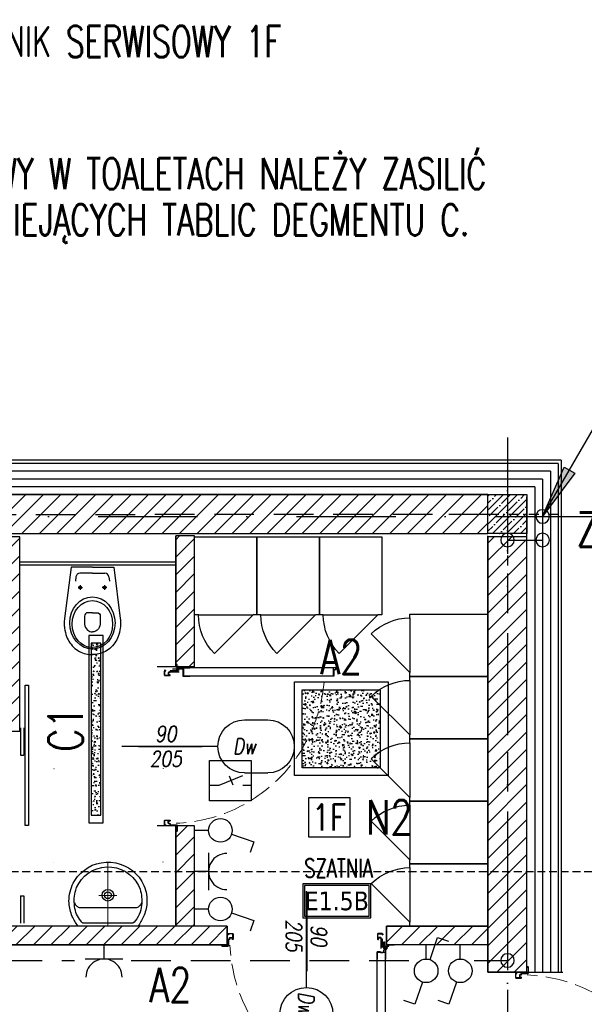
# Model space of a CAD drawing. Header units: millimetres. Extents: x 28600 to 181045, y -399112 to -163690.
# Tile 179 of 256: x 63080 to 63442, y -198390 to -197759. Entities that reach past the tile are written whole.
import ezdxf
from ezdxf.enums import TextEntityAlignment as Align

# ---------------------------------------------------------------- set-up
doc = ezdxf.new("R2010")
doc.units = ezdxf.units.MM
for name, pattern in [('CARKOVANA', [7.5, 5, -2.5]), ('CENTER', [0.6, 0.375, -0.075, 0.075, -0.075]), ('DASHDOT', [25.4, 12.7, -6.35, 0, -6.35]), ('DASHED', [19.05, 12.7, -6.35]), ('DOT', [6.35, 0, -6.35]), ('Hidden Line', [391.222223, 282.222223, -109])]:
    doc.linetypes.add(name, pattern=pattern)
doc.layers.get('0').update_dxf_attribs({"color": 8})
for name, color, linetype in [('!! 1_ proj wyposdażenie', 54, 'Continuous'), ('!! 1_ tynk zewn  - nowy', 8, 'Continuous'), ('!! 1_drzwi opis', 8, 'Continuous'), ('!! 1_drzwi-linia', 8, 'Continuous'), ('!! 1_Hatch dach', 8, 'Continuous'), ('!! 1_hatch projektowane ściany', 8, 'Continuous'), ('!! 1_OPIS POM NOWE', 123, 'Continuous'), ('!! 1_PROJ Sciany', 8, 'Continuous'), ('!! 1_PROJ TERMOIZOL', 8, 'Continuous'), ('!! 1_PROJ ŻELBET', 8, 'Continuous'), ('!! 1_Wyburzenia', 8, 'CARKOVANA'), ('!! 1_zabudowa GK', 8, 'Continuous'), ('!! 2_ remont Ocieplenie', 8, 'ZIGZAG'), ('!! 2_wypos-sanitarne', 8, 'Continuous'), ('0-osie-liniA', 8, 'DASHDOT'), ('E1', 2, 'Continuous'), ('E2', 2, 'Continuous'), ('E_0', 4, 'Continuous'), ('E_ODN', 1, 'Continuous'), ('E_OPIS', 2, 'Continuous'), ('E_OSP', 2, 'Continuous'), ('E_UZIOM', 6, 'Continuous')]:
    doc.layers.add(name, color=color, linetype=linetype)
doc.styles.add('50', font='ROMANS.shx', dxfattribs={"width": 0.8, "height": 10})
doc.styles.add('ARCHETYP', font='romans.shx', dxfattribs={"height": 15})
doc.styles.add('ARIAL', font='tahoma.ttf')
doc.styles.add('ELE1', font='romans.shx', dxfattribs={"width": 0.8, "height": 18})
doc.styles.add('TXT', font='simplex.shx')
doc.linetypes.add('ZIGZAG', pattern='A,0.00254,-5.08,[131,ltypeshp.shx,S=5.08,R=0,X=-5.08,Y=0],-10.16,[131,ltypeshp.shx,S=5.08,R=180,X=5.08,Y=0],-5.08', length=20.32254)
pattern_1 = [(45, (0, -14.54), (-5.61266008, 5.61266008), [])]

# ---------------------------------------------------------------- blocks, each defined once
blk = doc.blocks.new('WC clients Plan!')
for p, q in [((-0.1367, -0.02), (-0.1783, -0.3479)), ((0, -0.02), (-0.1367, -0.02)), ((0, -0.059), (-0.0803, -0.059)), ((0, -0.02), (0.1367, -0.02)), ((0, -0.059), (0.0803, -0.059)), ((0.1367, -0.02), (0.1783, -0.3479)), ((-0.1051, -0.0809), (-0.1087, -0.1095)), ((0.1051, -0.0809), (0.1087, -0.1095)), ((-0.0921, -0.1504), (-0.0631, -0.1504)), ((-0.0776, -0.1358), (-0.0776, -0.1649)), ((0.0921, -0.1504), (0.0631, -0.1504)), ((0.0776, -0.1358), (0.0776, -0.1649))]:
    blk.add_line(p, q)
for points in [[(0, -0.3123), (-0.0293, -0.3123, 0.472322), (-0.05, -0.3333), (-0.0501, -0.3852, 0.21611), (-0.0305, -0.4231, 0.170053), (-0.0002, -0.4351, 0.000884), (0, -0.4351)], [(0, -0.3123), (0.0293, -0.3123, -0.472322), (0.05, -0.3333), (0.0501, -0.3852, -0.21611), (0.0305, -0.4231, -0.170053), (0.0002, -0.4351, -0.000884), (0, -0.4351)], [(-0.1783, -0.3479, 0.033182), (-0.1804, -0.3795, 0.032853), (-0.1784, -0.411, 0.059346), (-0.1651, -0.4637, 0.055916), (-0.1441, -0.5042, 0.068751), (-0.1117, -0.5407, 0.070278), (-0.0732, -0.565, 0.066142), (-0.0309, -0.5776, 0.045653), (0.004, -0.58)], [(0.1783, -0.3479, -0.033182), (0.1804, -0.3795, -0.032853), (0.1784, -0.411, -0.059346), (0.1651, -0.4637, -0.055916), (0.1441, -0.5042, -0.068751), (0.1117, -0.5407, -0.070278), (0.0732, -0.565, -0.066142), (0.0309, -0.5776, -0.045653), (-0.004, -0.58)]]:
    blk.add_lwpolyline(points, format="xyb")
for centre in [(-0.0776, -0.1504), (0.0776, -0.1504)]:
    blk.add_circle(centre, 0.00853)
for centre, start, end in [((-0.0803, -0.084), 90, 172.78097), ((0.0803, -0.084), 7.21903, 90)]:
    blk.add_arc(centre, 0.025, start, end)
for centre, major_axis, ratio in [((-0.0001, -0.3773), (0, -0.1674), 0.865676), ((-0.0001, -0.3843), (0, -0.1505), 0.86299)]:
    blk.add_ellipse(centre, major_axis=major_axis, ratio=ratio)
blk = doc.blocks.new('Vestiaire 40x50')
at = {"color": 0, "linetype": 'ByBlock'}
blk.add_lwpolyline([(0.025, -0.52), (0, -0.52), (0, -0.02), (0.4, -0.02), (0.4, -0.52), (0.375, -0.52)], dxfattribs=at)
blk.add_lwpolyline([(0.375, -0.52), (0.1275, -0.7675, -0.198912), (0.025, -0.52)], format="xyb", close=True, dxfattribs=at)
blk = doc.blocks.new('zaw-dr-90-p')
at = {"color": 2, "linetype": 'CENTER', "ltscale": 0.2}
for p, q in [((12, 0), (-12, 0)), ((0, 12), (0, -12)), ((24.5, 24), (31, 24)), ((24.5, 19), (31, 19))]:
    blk.add_line(p, q, dxfattribs=at)
at = {"ltscale": 0.2}
for p, q in [((10, 12), (6.5, 12)), ((10, 0), (10, 6.5))]:
    blk.add_line(p, q, dxfattribs=at)
blk.add_lwpolyline([(0, 6.5), (23.5, 6.5, 0.414214), (28, 11), (28, 31), (24.5, 31), (24.5, 11, -0.414214), (23.5, 10), (0, 10, 4.561698), (7.6, 6.5), (4.9, 4.2)], format="xyb", dxfattribs=at)
blk.add_lwpolyline([(-0.2, -0.2), (-2.5, -0.2), (-2.5, 0.2), (-0.2, 0.2), (-0.2, 2.5), (0.2, 2.5), (0.2, 0.2), (2.8, 0.2), (2.8, -0.2), (0.2, -0.2), (0.2, -2.8), (-0.2, -2.8)], close=True)
blk.add_lwpolyline([(10, 10), (10, 39), (6.5, 39), (6.5, 10)], dxfattribs=at)
blk.add_circle((0, 0), 6.5, dxfattribs=at)
blk = doc.blocks.new('drzwi 90- sc 12')
for p, q in [((-13620.32, 20410.16), (-13620.32, 20313.77)), ((-13614.92, 20409.86), (-13620.32, 20409.86)), ((-13616.12, 20410.26), (-13620.22, 20410.26)), ((-13616.12, 20410.26), (-13620, 20410.26)), ((-13618.17, 20410.26), (-13616.22, 20410.26)), ((-13618.17, 20410.26), (-13616.22, 20410.26)), ((-13616.12, 20410.26), (-13616.12, 20411.46)), ((-13616.12, 20411.46), (-13615.02, 20411.46)), ((-13614.92, 20411.36), (-13614.92, 20313.77)), ((-13620.32, 20313.47), (-13620.32, 20317.97)), ((-13614.92, 20313.77), (-13620.32, 20313.77)), ((-13618.22, 20313.37), (-13620.22, 20313.37)), ((-13618.22, 20313.67), (-13618.22, 20313.37)), ((-13618.22, 20313.67), (-13616.42, 20313.67)), ((-13615.92, 20313.17), (-13615.92, 20312.17)), ((-13615.92, 20312.17), (-13615.02, 20312.17)), ((-13614.92, 20312.27), (-13614.92, 20317.97)), ((-13715.57, 20308.32), (-13715.57, 20308.56)), ((-13715.57, 20307.69), (-13715.57, 20308.56)), ((-13715.57, 20307.82), (-13715.57, 20308.56)), ((-13715.57, 20307.72), (-13715.37, 20307.72)), ((-13617.77, 20311.12), (-13617.77, 20305.72)), ((-13617.77, 20311.12), (-13617.77, 20305.72)), ((-13616.17, 20309.92), (-13617.37, 20309.92)), ((-13616.17, 20309.92), (-13616.17, 20311.02)), ((-13715.77, 20301.96), (-13716.27, 20301.96)), ((-13616.77, 20301.96), (-13616.27, 20301.96))]:
    blk.add_line(p, q)
for points in [[(-13665.27, 20284.96), (-13665.27, 20325.83)], [(-13615.57, 20309.64), (-13615.32, 20309.64), (-13615.32, 20309.82), (-13616.32, 20309.82), (-13616.32, 20309.64), (-13615.92, 20309.64)]]:
    blk.add_lwpolyline(points)
at = {"lineweight": 30}
for points in [[(-13716.27, 20308.92), (-13721.27, 20308.92)], [(-13716.27, 20308.92), (-13716.27, 20296.92)], [(-13614.27, 20308.92), (-13609.27, 20308.92)], [(-13614.27, 20308.92), (-13614.27, 20296.92)]]:
    blk.add_lwpolyline(points, dxfattribs=at)
at = {"ltscale": 0.2}
for points in [[(-13715.57, 20307.51), (-13715.57, 20309.48, 0.414214), (-13715.91, 20309.82), (-13719.43, 20309.82, 0.414214), (-13719.77, 20309.48), (-13719.77, 20308.92), (-13719.59, 20308.92), (-13719.59, 20309.48, -0.414214), (-13719.43, 20309.64), (-13716.97, 20309.64)], [(-13716.97, 20309.64), (-13715.91, 20309.64, -0.414214), (-13715.75, 20309.48), (-13715.75, 20307.51)], [(-13715.75, 20307.76), (-13715.75, 20305.58, 0.414214), (-13715.41, 20305.24), (-13714.96, 20305.24, -0.414214), (-13714.8, 20305.08), (-13714.8, 20304.48, 0.414214), (-13714.46, 20304.14), (-13713.28, 20304.14, 0.414214), (-13712.94, 20304.48), (-13712.94, 20305.15, -1), (-13712.75, 20305.15), (-13712.75, 20301.96, -0.414214), (-13712.91, 20301.8), (-13715.43, 20301.8, -0.414214), (-13715.59, 20301.96), (-13715.59, 20302.52), (-13715.77, 20302.52), (-13715.77, 20301.96, 0.414214), (-13715.43, 20301.62), (-13712.91, 20301.62, 0.414214), (-13712.57, 20301.96), (-13712.57, 20305.15, 1), (-13713.12, 20305.15), (-13713.12, 20304.48, -0.414214), (-13713.28, 20304.32), (-13714.46, 20304.32, -0.414214), (-13714.62, 20304.48), (-13714.62, 20305.08, 0.414214), (-13714.96, 20305.42), (-13715.41, 20305.42, -0.414214), (-13715.57, 20305.58), (-13715.57, 20307.64)], [(-13615.92, 20309.64), (-13616.63, 20309.64, 0.414214), (-13616.79, 20309.48), (-13616.79, 20305.58, -0.414214), (-13617.13, 20305.24), (-13617.58, 20305.24, 0.414214), (-13617.74, 20305.08), (-13617.74, 20304.48, -0.414214), (-13618.08, 20304.14), (-13619.26, 20304.14, -0.414214), (-13619.6, 20304.48), (-13619.6, 20305.15, 1), (-13619.79, 20305.15), (-13619.79, 20301.96, 0.414214), (-13619.63, 20301.8), (-13617.11, 20301.8, 0.414214), (-13616.95, 20301.96), (-13616.95, 20302.52), (-13616.77, 20302.52), (-13616.77, 20301.96, -0.414214), (-13617.11, 20301.62), (-13619.63, 20301.62, -0.414214), (-13619.97, 20301.96), (-13619.97, 20305.15, -1), (-13619.42, 20305.15), (-13619.42, 20304.48, 0.414214), (-13619.26, 20304.32), (-13618.08, 20304.32, 0.414214), (-13617.92, 20304.48), (-13617.92, 20305.08, -0.414214), (-13617.58, 20305.42), (-13617.13, 20305.42, 0.414214), (-13616.97, 20305.58), (-13616.97, 20309.48, -0.414214), (-13616.63, 20309.82), (-13613.11, 20309.82, -0.414214), (-13612.77, 20309.48), (-13612.77, 20308.92), (-13612.95, 20308.92), (-13612.95, 20309.48, 0.414214), (-13613.11, 20309.64), (-13615.57, 20309.64)]]:
    blk.add_lwpolyline(points, format="xyb", dxfattribs=at)
blk.add_lwpolyline([(-13616.79, 20308.82), (-13616.97, 20308.82), (-13616.97, 20307.42), (-13616.79, 20307.42)], close=True)
for centre, radius, start, end in [((-13620.22, 20410.16), 0.1, 90, 180), ((-13615.02, 20411.36), 0.1, 0, 90), ((-13620.22, 20313.47), 0.1, 180, 270), ((-13616.42, 20313.17), 0.5, 0, 90), ((-13615.02, 20312.27), 0.1, 270, 0), ((-13616.27, 20311.02), 0.1, 0, 90)]:
    blk.add_arc(centre, radius, start, end)
at = {"linetype": 'Hidden Line', "lineweight": 9, "ltscale": 0.05}
blk.add_arc((-13615.5, 20305.14), 99.12, 94.80054, 177.69442, dxfattribs=at)
at = {"xscale": 0.09999999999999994, "yscale": 0.09999999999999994, "zscale": 0.09999999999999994, "rotation": 180.0000000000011}
blk.add_blockref('zaw-dr-90-p', (-13614.92, 20310.92), dxfattribs=at)
blk = doc.blocks.new('słup 25 x 25')
at = {"layer": '!! 1_Hatch dach'}
h = blk.add_hatch(dxfattribs=at)
h.set_pattern_fill('ANSI35', color=256)
h.set_pattern_definition([(45, (-64242.072, 198338.2015), (-4.49012806, 4.49012806), []), (45, (-64237.5816, 198338.2015), (-4.49012806, 4.49012806), [7.9375, -1.5875, 0, -1.5875])])
h.paths.add_polyline_path([(-12.5, 12.5), (12.5, 12.5), (12.5, -12.5), (-12.5, -12.5)])
at = {"layer": '!! 1_PROJ ŻELBET'}
blk.add_lwpolyline([(-12.5, 12.5), (12.5, 12.5), (12.5, -12.5), (-12.5, -12.5)], close=True, dxfattribs=at)
at = {"layer": '0-osie-liniA', "ltscale": 0.5}
for points in [[(0, 37.5), (0, -37.5)], [(-37.5, 0), (37.5, 0)]]:
    blk.add_lwpolyline(points, dxfattribs=at)
blk = doc.blocks.new('1_ok-opis')
blk.add_line((0, 111.61), (0, 50))
for points in [[(-17, 128.61), (-17, 143.61)], [(17, 128.61), (17, 143.61)]]:
    blk.add_lwpolyline(points)
for centre, start, end in [((0, 143.61), 0, 180), ((0, 128.61), 180, 0)]:
    blk.add_arc(centre, 17, start, end)
at = {"style": 'ARCHETYP'}
for tag, height, rotation, p in [('NR', 12, 90, (0, 136.9)), ('NR', 12, 270, (0, 136.9)), ('SZEROKOŚĆ', 10, 90, (-8, 78.29)), ('SZEROKOŚĆ', 10, 270, (8, 78.29)), ('WYSOKOŚĆ', 10, 270, (-8, 78.29)), ('WYSOKOŚĆ', 10, 90, (8, 78.29))]:
    blk.add_attdef(tag, text='', height=height, rotation=rotation, dxfattribs=at).set_placement(p, align=Align.MIDDLE)
blk = doc.blocks.new('A$C527aaae0')
at = {"lineweight": 5}
for points in [[(0, 0), (0, -0.4111)], [(0.1863, -0.1214), (0.1863, -0.1211)], [(0.1863, -0.1211), (0.1863, -0.1214)], [(-0.0573, -0.1985), (0.0582, -0.1985)]]:
    blk.add_lwpolyline(points, dxfattribs=at)
for points in [[(0.1915, -0.001), (0.1975, -0.0093), (0.203, -0.0173), (0.2082, -0.025), (0.213, -0.0326), (0.2175, -0.0402), (0.2216, -0.0479), (0.2255, -0.0558), (0.2292, -0.0639), (0.2328, -0.0735), (0.2366, -0.0845), (0.2399, -0.0953), (0.2429, -0.1061), (0.2453, -0.1169), (0.2473, -0.1278), (0.2487, -0.1389), (0.2495, -0.1502), (0.2498, -0.1618), (0.2492, -0.1766), (0.2478, -0.1918), (0.2457, -0.2067), (0.2428, -0.2214), (0.239, -0.2358), (0.2344, -0.25), (0.2289, -0.2639), (0.2225, -0.2775), (0.2132, -0.2936), (0.1947, -0.319), (0.174, -0.3415), (0.1513, -0.361), (0.1268, -0.3776), (0.1005, -0.391), (0.0726, -0.4011), (0.0432, -0.4079), (0.0125, -0.4112), (-0.0191, -0.4105), (-0.0495, -0.4063), (-0.0786, -0.3988), (-0.1062, -0.3881), (-0.1321, -0.3743), (-0.1563, -0.3574), (-0.1786, -0.3374), (-0.1988, -0.3143), (-0.2168, -0.2883), (-0.2237, -0.2746), (-0.2299, -0.2608), (-0.2353, -0.2468), (-0.24, -0.2327), (-0.2438, -0.2183), (-0.2467, -0.2037), (-0.2487, -0.1888), (-0.2498, -0.1735), (-0.2497, -0.1595), (-0.249, -0.1479), (-0.2479, -0.1367), (-0.2463, -0.1256), (-0.2444, -0.1148), (-0.242, -0.104), (-0.2392, -0.0932), (-0.2359, -0.0823), (-0.2322, -0.0712), (-0.2282, -0.0623), (-0.2242, -0.0541), (-0.22, -0.0461), (-0.2157, -0.0381), (-0.2113, -0.0303), (-0.2067, -0.0225), (-0.2019, -0.0148), (-0.1969, -0.0071), (-0.1921, -0.001)], [(0.1608, -0.0198), (0.1622, -0.0209), (0.1634, -0.022), (0.1645, -0.023), (0.1654, -0.024), (0.1663, -0.025), (0.1672, -0.0261), (0.1682, -0.0273), (0.1692, -0.0287), (0.1739, -0.0344), (0.1821, -0.0451), (0.1893, -0.0557), (0.1954, -0.0665), (0.2007, -0.0776), (0.2051, -0.0891), (0.2087, -0.1012), (0.2116, -0.114), (0.2138, -0.1277), (0.2152, -0.1416), (0.216, -0.1551), (0.2162, -0.1682), (0.2158, -0.181), (0.2146, -0.1937), (0.2128, -0.2063), (0.2103, -0.2189), (0.2069, -0.2316), (0.2007, -0.2493), (0.1874, -0.2756), (0.1704, -0.3001), (0.1499, -0.3221), (0.1263, -0.3413), (0.1, -0.3573), (0.0711, -0.3696), (0.0402, -0.3777), (0.0074, -0.3812), (-0.0248, -0.3802), (-0.0555, -0.3745), (-0.0846, -0.3645), (-0.1119, -0.3506), (-0.1369, -0.3331), (-0.1592, -0.3122), (-0.1785, -0.2885), (-0.1945, -0.2622), (-0.2053, -0.2373), (-0.2088, -0.2247), (-0.2117, -0.2119), (-0.2139, -0.1991), (-0.2155, -0.1862), (-0.2165, -0.1732), (-0.2167, -0.1601), (-0.2161, -0.147), (-0.2148, -0.1337), (-0.2129, -0.12), (-0.2097, -0.1056), (-0.2052, -0.0909), (-0.1995, -0.0763), (-0.1928, -0.0622), (-0.1851, -0.049), (-0.1767, -0.0372), (-0.1676, -0.0271), (-0.159, -0.0198)]]:
    blk.add_lwpolyline(points, close=True)
blk.add_lwpolyline([(0.2151, -0.1518), (0.2126, -0.1464), (0.21, -0.1415), (0.2071, -0.1372), (0.2038, -0.1333), (0.2, -0.1297), (0.1955, -0.1264), (0.1903, -0.1232), (0.1842, -0.1211), (-0.1851, -0.1211), (-0.1909, -0.1228), (-0.1959, -0.1256), (-0.2003, -0.1289), (-0.2043, -0.1326), (-0.2078, -0.1367), (-0.2109, -0.1413), (-0.2137, -0.1463), (-0.2163, -0.1518), (-0.2163, -0.1521)])
at = {"linetype": 'DOT'}
blk.add_lwpolyline([(-0.3533, -0.4109), (0.3467, -0.4109), (0.3467, -1.0109), (-0.3533, -1.0109)], close=True, dxfattribs=at)
for radius in [0.0371, 0.0219]:
    blk.add_circle((0.0005, -0.1995), radius)
blk = doc.blocks.new('oznaczenie przekroi')
at = {"layer": '!! 1_Wyburzenia'}
blk.add_lwpolyline([(84721.06, -198393.4), (84958.93, -198393.4), (84958.93, -198305.1), (90995.48, -198305.1)], dxfattribs=at)
blk = doc.blocks.new('E_L1')
at = {"layer": 'E1'}
for p, q in [((2.46, 23.76), (7.35, 37.97)), ((7.35, 37.97), (14.25, 35.59)), ((0, 9.02), (0, 0))]:
    blk.add_line(p, q, dxfattribs=at)
blk.add_circle((0, 16.6), 7.57, dxfattribs=at)
blk = doc.blocks.new('E_L3')
at = {"layer": 'E1'}
for p, q in [((2.46, 23.76), (7.35, 37.97)), ((7.35, 37.97), (14.25, 35.59)), ((-2.46, 9.44), (-7.35, -4.77)), ((0, 9.02), (0, 0)), ((-7.35, -4.77), (-14.25, -2.4))]:
    blk.add_line(p, q, dxfattribs=at)
blk.add_circle((0, 16.6), 7.57, dxfattribs=at)
blk = doc.blocks.new('A$C2C485CA9')
at = {"layer": 'E1'}
h = blk.add_hatch(dxfattribs=at)
h.set_pattern_fill('AR-CONC', color=256)
h.set_pattern_definition([(50, (7492.688, -14883.817), (7.1726018, -0.6275213), [0.75, -8.25]), (355, (7492.688, -14883.817), (-1.3875133, 7.5219213), [0.6, -6.6]), (100.451444, (7493.286, -14883.869), (5.7850885, 6.8944), [0.637402, -7.011421]), (46.1842, (7492.688, -14881.817), (10.6724133, -1.655193), [1.125, -12.375]), (96.635635, (7493.578, -14881.955), (9.3466195, 9.741186), [0.9561034, -10.5171376]), (351.184164, (7492.688, -14881.817), (9.3466195, 9.741186), [0.9, -9.9]), (21, (7493.688, -14882.317), (5.9690705, -4.026189), [0.75, -8.25]), (326, (7493.688, -14882.317), (2.4331533, 7.2515005), [0.6, -6.6]), (71.451445, (7494.1856, -14882.6525), (8.4022238, 3.2253115), [0.637402, -7.011421]), (37.5, (7492.6882, -14883.817), (0.12159855, 3.32893854), [0, -6.52, 0, -6.7, 0, -6.625]), (7.5, (7492.688, -14883.817), (2.6306954, 3.9441171), [0, -3.82, 0, -6.37, 0, -2.525]), (327.5, (7490.4582, -14883.817), (5.33822436, -0.2255487), [0, -2.5, 0, -7.8, 0, -10.35]), (317.5, (7489.458, -14883.817), (5.8318617, 1.0010498), [0, -3.25, 0, -5.18, 0, -7.35])])
h.paths.add_polyline_path([(-55, 10), (-55, -10), (55, -10), (55, 10)])
blk.add_line((-0.31, 0), (0.31, 0), dxfattribs=at)
for points in [[(-60, 15), (60, 15), (60, -15), (-60, -15)], [(-55, 10), (55, 10), (55, -10), (-55, -10)]]:
    blk.add_lwpolyline(points, close=True, dxfattribs=at)
blk = doc.blocks.new('A$C33CB33F5')
at = {"layer": 'E1'}
h = blk.add_hatch(dxfattribs=at)
h.set_pattern_fill('AR-CONC', color=256)
h.set_pattern_definition([(50, (7522.688, -14898.817), (7.1726018, -0.6275213), [0.75, -8.25]), (355, (7522.688, -14898.817), (-1.3875133, 7.5219213), [0.6, -6.6]), (100.451444, (7523.286, -14898.869), (5.7850885, 6.8944), [0.637402, -7.011421]), (46.1842, (7522.688, -14896.817), (10.6724133, -1.655193), [1.125, -12.375]), (96.635635, (7523.578, -14896.955), (9.3466195, 9.741186), [0.9561034, -10.5171376]), (351.184164, (7522.688, -14896.817), (9.3466195, 9.741186), [0.9, -9.9]), (21, (7523.688, -14897.317), (5.9690705, -4.026189), [0.75, -8.25]), (326, (7523.688, -14897.317), (2.4331533, 7.2515005), [0.6, -6.6]), (71.451445, (7524.1856, -14897.6525), (8.4022238, 3.2253115), [0.637402, -7.011421]), (37.5, (7522.6882, -14898.817), (0.12159855, 3.32893854), [0, -6.52, 0, -6.7, 0, -6.625]), (7.5, (7522.688, -14898.817), (2.6306954, 3.9441171), [0, -3.82, 0, -6.37, 0, -2.525]), (327.5, (7520.4582, -14898.817), (5.33822436, -0.2255487), [0, -2.5, 0, -7.8, 0, -10.35]), (317.5, (7519.458, -14898.817), (5.8318617, 1.0010498), [0, -3.25, 0, -5.18, 0, -7.35])])
h.paths.add_polyline_path([(25, -25), (25, 25), (-25, 25), (-25, -25)])
for points in [[(-30, 30), (30, 30), (30, -30), (-30, -30)], [(-25, 25), (25, 25), (25, -25), (-25, -25)]]:
    blk.add_lwpolyline(points, close=True, dxfattribs=at)
blk = doc.blocks.new('E_GN1')
at = {"layer": 'E2'}
for p, q in [((9.02, 12.03), (9.02, -12.03)), ((9.02, 0), (0, 0))]:
    blk.add_line(p, q, dxfattribs=at)
blk.add_arc((20.63, 0), 11.61, 89.60478, 270.39522, dxfattribs=at)
blk = doc.blocks.new('E1')
at = {"layer": 'E2', "linetype": 'Continuous'}
blk.add_lwpolyline([(0, 25.45), (26.27, 25.45), (26.27, 0), (0, 0)], close=True, dxfattribs=at)
at = {"layer": 'E2', "linetype": 'Continuous', "style": 'ELE1', "width": 0.8}
blk.add_text('1F', height=16.875, dxfattribs=at).set_placement((12.98, 12.72), align=Align.MIDDLE_CENTER)
blk = doc.blocks.new('A$C14A047FB')
at = {"layer": 'E_OSP', "linetype": 'Continuous'}
for p, q in [((4.06, 6.63), (14.17, 10.75)), ((8.34, 10.59), (9.89, 6.79)), ((0, 6.63), (4.06, 6.63)), ((14.17, 6.63), (17.73, 6.63))]:
    blk.add_line(p, q, dxfattribs=at)
blk.add_lwpolyline([(0, 17.18), (17.73, 17.18), (17.73, 0), (0, 0)], close=True, dxfattribs=at)
blk = doc.blocks.new('E_PUSZKA')
at = {"layer": 'E_0', "color": 3}
blk.add_circle((0, 0), 4.35, dxfattribs=at)
blk = doc.blocks.new('E_STRZ_GORA')
at = {"layer": 'E_ODN'}
for p, q in [((-20.56, -27.71), (0, 0)), ((0, 0), (-13.72, -31.66)), ((-13.72, -31.66), (-20.56, -27.71))]:
    blk.add_line(p, q, dxfattribs=at)
blk.add_solid([(-13.72, -31.66), (-20.56, -27.71), (0, 0), (-20.56, -27.71)], dxfattribs=at)

msp = doc.modelspace()

# ---------------------------------------------------------------- hatches: boundary and pattern name
at = {"layer": '!! 1_hatch projektowane ściany'}
h = msp.add_hatch(dxfattribs=at)
h.set_pattern_fill('ANSI31', color=256, scale=2.5)
h.set_pattern_definition([(45, (2e-11, -13.04), (-5.61266008, 5.61266008), [])])
h.paths.add_polyline_path([(63380.06379, -198063.62813), (62622.56735, -198063.62813), (62622.56735, -198088.62813), (63380.06379, -198088.62813)])
h = msp.add_hatch(dxfattribs=at)
h.set_pattern_fill('ANSI31', color=256, scale=2.5)
h.set_pattern_definition(pattern_1)
h.paths.add_polyline_path([(62634.06387, -198352.12813), (62622.56735, -198352.12813), (62622.56735, -198340.12813), (62634.06387, -198340.12813)])
h.paths.add_polyline_path([(62856.06379, -198352.12813), (62856.06379, -198340.12813), (62793.06379, -198340.12813), (62793.06379, -198090.12813), (62781.06379, -198090.12813), (62781.06379, -198340.12813), (62736.06387, -198340.12813), (62736.06387, -198352.12813)])
h.paths.add_polyline_path([(63213.06379, -198352.12813), (63213.06379, -198340.12813), (63192.06379, -198340.12813), (63192.06379, -198275.91493), (63180.06379, -198275.91493), (63180.06379, -198340.12813), (62980.06379, -198340.12813), (62980.06379, -198215.12813), (63080.06379, -198215.12813), (63080.06379, -198090.62813), (63068.06379, -198090.62813), (63068.06379, -198203.12813), (62968.06379, -198203.12813), (62968.06379, -198340.12813), (62958.06379, -198340.12813), (62958.06379, -198352.12813)])
h.paths.add_polyline_path([(63180.06379, -198173.91493), (63192.06379, -198173.91493), (63192.06379, -198090.12813), (63180.06379, -198090.12813)])
h.paths.add_polyline_path([(63315.06379, -198340.12813), (63380.06379, -198340.12813), (63380.06379, -198352.12813), (63315.06379, -198352.12813)])
h.paths.add_polyline_path([(63121.18969, -198632.12813), (63133.18969, -198632.12813), (63133.18969, -198584.12813), (63380.06379, -198584.12813), (63380.06379, -198572.12813), (63133.18969, -198572.12813), (63133.18969, -198497.12813), (63121.18969, -198497.12813)])
h.paths.add_polyline_path([(62622.56735, -198497.12813), (62725.18969, -198497.12813), (62725.18969, -198509.12813), (62622.56735, -198509.12813)])
h.paths.add_polyline_path([(62622.56735, -198709.12813), (62964.18969, -198709.12813), (62964.18969, -198626.12813), (62976.18969, -198626.12813), (62976.18969, -198729.12813), (62964.18969, -198729.12813), (62964.18969, -198721.12813), (62622.3156, -198721.12813)])
h.paths.add_polyline_path([(62622.3156, -198885.54059), (62964.18969, -198885.54059), (62964.18969, -198935.12813), (62976.05469, -198935.12813), (62976.32469, -198831.06815), (62964.18969, -198831.18811), (62964.18969, -198873.54059), (62622.56735, -198873.54059)])
h.paths.add_polyline_path([(62929.18969, -199062.95305), (63013.68969, -199062.95305), (63013.68969, -199050.95305), (62976.18969, -199050.95305), (62976.18969, -199037.12813), (62964.18969, -199037.12813), (62964.18969, -199050.95305), (62929.18969, -199050.95305)])
h.paths.add_polyline_path([(63115.68969, -199062.94603), (63133.18969, -199062.94603), (63133.18969, -199022.95305), (63380.06373, -199022.95305), (63380.06379, -199010.95305), (63133.18969, -199010.95305), (63133.18969, -198946.12813), (63121.18969, -198946.12621), (63121.18969, -199050.95305), (63115.68887, -199050.94603)])
edge = h.paths.add_edge_path()
edge.add_line((63121.18969, -198844.12621), (63133.18969, -198844.12621))
edge.add_line((63133.18969, -198844.12621), (63133.18969, -198796.12813))
edge.add_line((63133.18969, -198796.12813), (63380.06373, -198796.12813))
edge.add_line((63380.06373, -198796.12813), (63380.06373, -198784.12813))
edge.add_line((63380.06373, -198784.12813), (63133.18969, -198784.12813))
edge.add_line((63133.18969, -198784.12813), (63133.18969, -198734.12813))
edge.add_line((63133.18969, -198734.12813), (63121.18969, -198734.12813))
edge.add_line((63121.18969, -198734.12813), (63121.18969, -198844.24617))
h = msp.add_hatch(dxfattribs=at)
h.set_pattern_fill('ANSI31', color=256, scale=2.5)
h.set_pattern_definition(pattern_1)
h.paths.add_polyline_path([(63380.06735, -198369.66378), (63405.06735, -198369.66378), (63405.06379, -198090.62813), (63380.06379, -198090.62813)])

# ---------------------------------------------------------------- linework, layer by layer
at = {"layer": '!! 1_ proj wyposdażenie'}
msp.add_lwpolyline([(63083.6456, -198275.62813), (63083.6456, -198185.62813), (63085.6456, -198185.62813), (63085.6456, -198275.62813)], close=True, dxfattribs=at)
for points in [[(63080.6456, -198213.12813), (63080.6456, -198230.62813)], [(63082.6456, -198213.12813), (63082.6456, -198230.62813)], [(63080.6456, -198230.62813), (63082.6456, -198230.62813)], [(63080.6456, -198320.62813), (63080.6456, -198338.12813)], [(63080.6456, -198320.62813), (63082.6456, -198320.62813)], [(63080.6456, -198320.62813), (63082.6456, -198320.62813)], [(63082.6456, -198320.62813), (63082.6456, -198338.12813)]]:
    msp.add_lwpolyline(points, dxfattribs=at)
at = {"layer": '!! 1_ tynk zewn  - nowy'}
for p, q in [((63427.0634, -198041.62844), (62499.94628, -198041.62862)), ((63425.0634, -198043.62844), (62499.94628, -198043.62862)), ((63425.0634, -198043.62844), (63425.0633, -198369.66379)), ((63427.0634, -198041.62844), (63427.0633, -198369.66379))]:
    msp.add_line(p, q, dxfattribs=at)
msp.add_lwpolyline([(63405.06565, -198369.66374), (63427.99196, -198369.66374)], dxfattribs=at)
at = {"layer": '!! 1_hatch projektowane ściany'}
for points in [[(63380.06379, -198063.62813), (62622.56735, -198063.62813), (62622.56735, -198088.62813), (63380.06379, -198088.62813)], [(63180.06379, -198173.91493), (63192.06379, -198173.91493), (63192.06379, -198090.12813), (63180.06379, -198090.12813)], [(63380.06379, -198369.66378), (63405.06379, -198369.66378), (63405.06379, -198090.62813), (63380.06379, -198090.62813)], [(63315.06379, -198340.12813), (63380.06379, -198340.12813), (63380.06379, -198352.12813), (63315.06379, -198352.12813)]]:
    msp.add_lwpolyline(points, close=True, dxfattribs=at)
msp.add_lwpolyline([(63213.06379, -198352.12813), (63213.06379, -198340.12813), (63192.06379, -198340.12813), (63192.06379, -198275.91493), (63180.06379, -198275.91493), (63180.06379, -198340.12813), (62980.06379, -198340.12813), (62980.06379, -198215.12813), (63080.06379, -198215.12813), (63080.06379, -198090.62813), (63068.06379, -198090.62813), (63068.06379, -198203.12813), (62968.06379, -198203.12813), (62968.06379, -198340.12813), (62958.06379, -198340.12813), (62958.06379, -198352.12813), (63213.06379, -198352.12813)], dxfattribs=at)
at = {"layer": '!! 1_OPIS POM NOWE'}
for points in [[(63261.43466, -198334.7964), (63304.95466, -198334.7964), (63304.95466, -198313.0364), (63261.43466, -198313.0364)], [(63262.52266, -198333.7084), (63303.86666, -198333.7084), (63303.86666, -198314.1244), (63262.52266, -198314.1244)]]:
    msp.add_lwpolyline(points, close=True, dxfattribs=at)
at = {"layer": '!! 1_PROJ Sciany'}
for points in [[(62499.94628, -198063.62813), (63405.06379, -198063.62813)], [(63405.06379, -198369.66378), (63405.06379, -198065.12813)], [(63080.06379, -198088.62813), (63180.06379, -198088.62813)], [(63180.06379, -198173.91493), (63180.06379, -198090.12813)], [(63192.06379, -198088.62813), (63380.06379, -198088.62813)], [(63192.06379, -198173.91493), (63192.06379, -198090.12813)], [(63380.06379, -198369.66378), (63380.06379, -198090.12813)], [(63192.06379, -198173.91493), (63180.06379, -198173.91493)], [(63180.06379, -198340.12813), (63180.06379, -198275.91493)], [(63192.06379, -198275.91493), (63180.06379, -198275.91493)], [(63192.06379, -198340.12813), (63192.06379, -198275.91493)], [(63213.06379, -198340.12813), (62980.06379, -198340.12813)], [(63213.06379, -198340.12813), (63213.06379, -198352.12813)], [(63380.06379, -198340.12813), (63315.06379, -198340.12813)], [(63315.06379, -198340.12813), (63315.06379, -198352.12813)], [(63213.06379, -198352.12813), (62958.06379, -198352.12813)], [(63380.06379, -198352.12813), (63315.06379, -198352.12813)], [(63405.06379, -198369.66378), (63380.06379, -198369.66378)]]:
    msp.add_lwpolyline(points, dxfattribs=at)
at = {"layer": '!! 1_PROJ TERMOIZOL', "linetype": 'ZIGZAG', "ltscale": 0.75}
for p, q in [((63420.0634, -198048.62844), (62499.94628, -198048.62862)), ((63420.0634, -198048.62844), (63420.0633, -198369.6638)), ((63410.06339, -198058.62844), (62499.94628, -198058.62862)), ((63410.06339, -198058.5883), (63410.0633, -198369.66382))]:
    msp.add_line(p, q, dxfattribs=at)
at = {"layer": '!! 1_zabudowa GK'}
for points in [[(63080.06379, -198106.62813), (63180.06379, -198106.62813)], [(63080.06379, -198108.62813), (63180.06379, -198108.62813)]]:
    msp.add_lwpolyline(points, dxfattribs=at)
at = {"layer": '!! 2_ remont Ocieplenie', "linetype": 'Continuous', "ltscale": 0.75}
for q in [(62499.94628, -198053.62862), (63415.0633, -198369.66381)]:
    msp.add_line((63415.0634, -198053.62844), q, dxfattribs=at)
at = {"layer": '0-osie-liniA', "ltscale": 5}
for points in [[(63392.56735, -198027.12813), (63392.56735, -199799.35902)], [(60842.57099, -198077.62813), (63836.85447, -198077.62813)]]:
    msp.add_lwpolyline(points, dxfattribs=at)
at = {"layer": 'E_0'}
msp.add_line((63392.56379, -198092.72511), (63415.06338, -198092.72512), dxfattribs=at)
at = {"layer": 'E_ODN'}
msp.add_line((63415.0634, -198077.62813), (63483.30116, -197959.43686), dxfattribs=at)
at = {"layer": 'E_UZIOM', "linetype": 'DASHED', "ltscale": 2}
for p, q in [((63069.03144, -198362.0773), (63115.2793, -198362.0773)), ((63151.5154, -198362.0773), (63330.50514, -198362.0773)), ((63371.305, -198362.0773), (63392.56735, -198362.0773))]:
    msp.add_line(p, q, dxfattribs=at)
msp.add_lwpolyline([(60842.57099, -198077.62813), (63392.56735, -198076.12813), (63392.56735, -199485.62813), (60842.56735, -199485.62813), (60842.57099, -198077.62813)], dxfattribs=at)

# ---------------------------------------------------------------- block references
at = {"layer": '!! 1_ proj wyposdażenie', "xscale": 100, "yscale": 100, "zscale": 100}
for p in [(63192.06379, -198088.62813), (63232.06379, -198088.62813), (63272.06379, -198088.62813)]:
    msp.add_blockref('Vestiaire 40x50', p, dxfattribs=at)
at = {"layer": '!! 1_ proj wyposdażenie', "xscale": 100, "yscale": 100, "zscale": 100, "rotation": 270}
for p in [(63382.06379, -198140.12813), (63382.06379, -198180.12813), (63382.06379, -198220.12813), (63382.06379, -198260.12813), (63382.06379, -198300.12813)]:
    msp.add_blockref('Vestiaire 40x50', p, dxfattribs=at)
at = {"layer": '!! 1_drzwi opis'}
ref = msp.add_blockref('1_ok-opis', (63095.39905, -198224.91497), dxfattribs=dict(at, xscale=-1, rotation=269.9999963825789))
ref.add_attrib('WYSOKOŚĆ', '90', dxfattribs={"layer": '0', "height": 10, "rotation": 359.99999638, "style": '50', "oblique": 10, "width": 0.8}).set_placement((63173.68991, -198216.91497), align=Align.MIDDLE)
ref.add_attrib('SZEROKOŚĆ', '205', dxfattribs={"layer": '0', "height": 10, "rotation": 359.99999638, "style": '50', "oblique": 10, "width": 0.8}).set_placement((63173.6899, -198232.91497), align=Align.MIDDLE)
ref.add_attrib('NR', 'Dw', dxfattribs={"layer": '0', "height": 10, "rotation": 359.99999638, "style": '50', "oblique": 10, "width": 0.8}).set_placement((63224.0103, -198224.91498), align=Align.MIDDLE)
ref = msp.add_blockref('1_ok-opis', (63263.73685, -198267.79038), dxfattribs=dict(at, xscale=-1, rotation=179.9999963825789))
ref.add_attrib('WYSOKOŚĆ', '90', dxfattribs={"layer": '0', "height": 10, "rotation": 269.99999638, "style": '50', "oblique": 10, "width": 0.8}).set_placement((63271.73685, -198346.08123), align=Align.MIDDLE)
ref.add_attrib('SZEROKOŚĆ', '205', dxfattribs={"layer": '0', "height": 10, "rotation": 269.99999638, "style": '50', "oblique": 10, "width": 0.8}).set_placement((63255.73685, -198346.08123), align=Align.MIDDLE)
ref.add_attrib('NR', 'Dw14', dxfattribs={"layer": '0', "height": 10, "rotation": 269.99999638, "style": '50', "oblique": 10, "width": 0.8}).set_placement((63263.73684, -198396.40162), align=Align.MIDDLE)
at = {"layer": '!! 1_drzwi-linia', "xscale": -1}
for p, rotation in [((42871.13945, -184559.64531), 270), ((76929.33349, -178043.20379), 180)]:
    msp.add_blockref('drzwi 90- sc 12', p, dxfattribs=dict(at, rotation=rotation))
at = {"layer": '!! 1_drzwi-linia', "rotation": 270}
msp.add_blockref('drzwi 90- sc 12', (43096.14131, -212085.93344), dxfattribs=at)
at = {"layer": '!! 1_hatch projektowane ściany'}
msp.add_blockref('słup 25 x 25', (63392.56379, -198076.12813), dxfattribs=at)
at = {"layer": '!! 1_Wyburzenia'}
msp.add_blockref('oznaczenie przekroi', (-27239.68678, 0), dxfattribs=at)
at = {"layer": '!! 2_wypos-sanitarne', "xscale": 100, "yscale": 100, "zscale": 100}
msp.add_blockref('WC clients Plan!', (63126.6456, -198108.12813), dxfattribs=at)
at = {"layer": '!! 2_wypos-sanitarne', "xscale": 100, "yscale": 100, "zscale": 100, "rotation": 180}
msp.add_blockref('A$C527aaae0', (63136.63114, -198340.231), dxfattribs=at)
at = {"layer": 'E1', "xscale": -1, "yscale": 0.3, "rotation": 90}
msp.add_blockref('A$C2C485CA9', (63128.94434, -198213.89732), dxfattribs=at)
at = {"layer": 'E1', "color": 4, "ltscale": 20, "rotation": 180}
msp.add_blockref('A$C33CB33F5', (63286.06379, -198213.60822), dxfattribs=at)
at = {"layer": 'E2', "xscale": 1.5, "yscale": 1.5, "zscale": 1.2}
msp.add_blockref('A$C14A047FB', (63201.71404, -198259.74678), dxfattribs=at)
at = {"layer": 'E_0', "xscale": -1, "rotation": 359.9999999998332}
for p in [(63415.0634, -198077.62813), (63392.56379, -198092.72511), (63415.0634, -198092.72511), (63392.56735, -198362.0773)]:
    msp.add_blockref('E_PUSZKA', p, dxfattribs=at)
at = {"layer": 'E_0'}
for name, p in [('E1', (63265.2744, -198283.10774)), ('E_GN1', (63192.06379, -198305.10321))]:
    msp.add_blockref(name, p, dxfattribs=at)
for name, p, rotation in [('E_L1', (63192.06379, -198278.76354), 270), ('E_L1', (63192.06379, -198329.15468), 270), ('E_L3', (63340.48112, -198352.12813), 180), ('E_GN1', (63134.08978, -198352.12813), 270), ('E_L1', (63362.33964, -198352.12813), 180)]:
    msp.add_blockref(name, p, dxfattribs=dict(at, rotation=rotation))
at = {"layer": 'E_ODN', "rotation": 179.9999999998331}
msp.add_blockref('E_STRZ_GORA', (63415.0634, -198077.62813), dxfattribs=at)

# ---------------------------------------------------------------- texts
at = {"layer": '!! 1_OPIS POM NOWE', "style": 'TXT', "width": 0.7}
msp.add_text('SZATNIA', height=12, dxfattribs=at).set_placement((63284.30979, -198308.99009), align=Align.CENTER)
at = {"layer": '!! 1_OPIS POM NOWE', "style": 'ARIAL'}
msp.add_attdef('E1.5B', text='', height=11.968, dxfattribs=at).set_placement((63283.19466, -198323.9164), align=Align.MIDDLE_CENTER)
at = {"layer": 'E1', "style": 'ELE1', "width": 0.7}
msp.add_text('WYŁĄCZNIK SERWISOWY 1F', height=20, dxfattribs=at).set_placement((62995.52967, -197783.37604))
for s, p in [('OPRAWY W TOALETACH NALEŻY ZASILIĆ ', (63014.71389, -197857.9933)), ('Z ISTNIEJĄCYCH TABLIC DEGMENTU C.', (63014.71389, -197887.56998))]:
    msp.add_text(s, height=20, dxfattribs=at).set_placement(p, align=Align.MIDDLE_LEFT)
at = {"layer": 'E1', "style": 'ELE1', "width": 0.75}
for s, p in [('A2', (63286.06379, -198167.59387)), ('N2', (63316.87797, -198270.38294)), ('A2', (63176.64244, -198377.84387))]:
    msp.add_text(s, height=22, dxfattribs=at).set_placement(p, align=Align.MIDDLE_CENTER)
msp.add_text('C1', height=22, rotation=90, dxfattribs=at).set_placement((63109.48495, -198213.89732), align=Align.MIDDLE_CENTER)
at = {"layer": 'E_OPIS', "style": 'ELE1', "width": 0.8}
msp.add_text('ZK', height=22, dxfattribs=at).set_placement((63452.02066, -198086.15941), align=Align.MIDDLE_CENTER)

doc.saveas('drawing.dxf')
